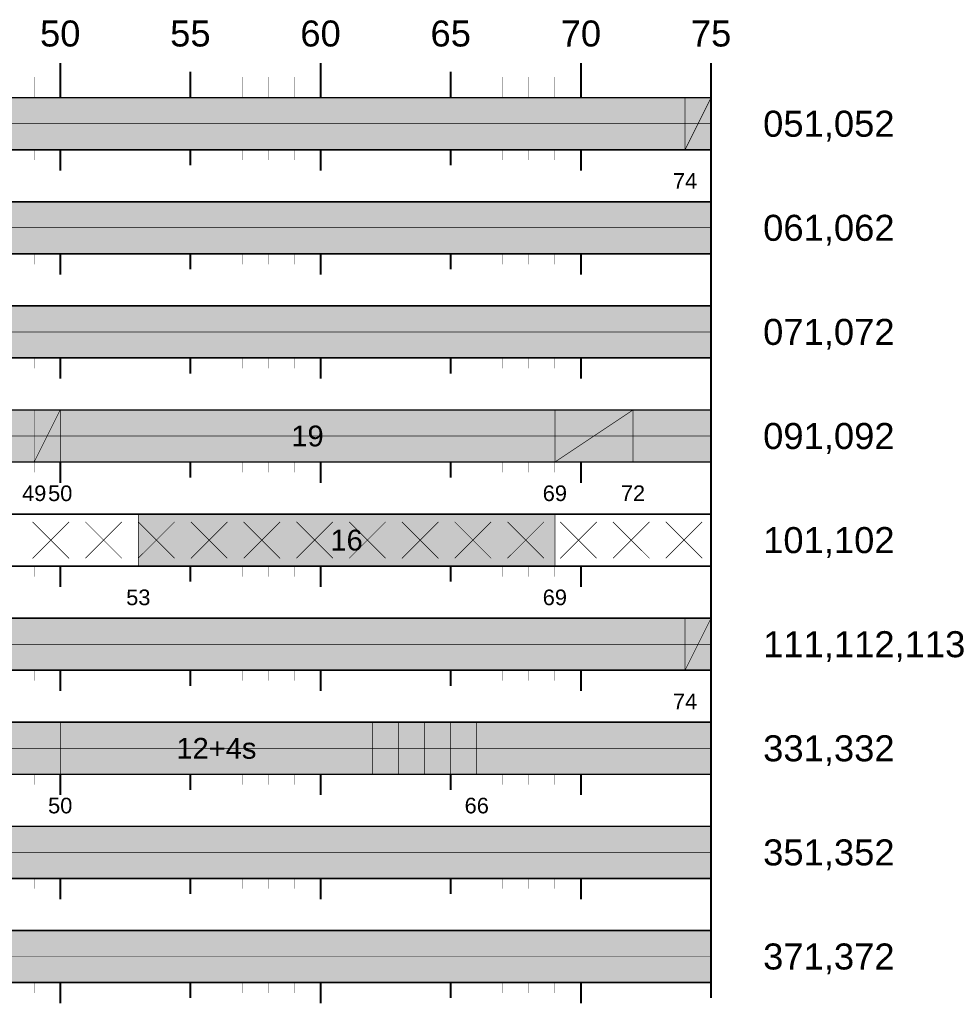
# Model space of a CAD drawing. Header units: metres. Extents: x 1765 to 13844, y -211 to 3853.
# Tile 16 of 17: x 2944 to 3016, y 3757 to 3833. Entities that reach past the tile are written whole.
import ezdxf
from ezdxf.enums import TextEntityAlignment as Align

# ---------------------------------------------------------------- set-up
doc = ezdxf.new("R2010")
doc.units = ezdxf.units.M
doc.header["$MEASUREMENT"] = 0
doc.layers.add('zzz.GASYG.Program', color=7, linetype='Continuous')
doc.layers.add('zzz.GASYG.Program-Etykiety', color=7, linetype='Continuous')
doc.styles.get("Standard").update_dxf_attribs({"font": 'arial.ttf'})

# ---------------------------------------------------------------- blocks, each defined once
blk = doc.blocks.new('zzzGASYGProgram-214748364780-0101-0301')
at = {"layer": 'zzz.GASYG.Program', "true_color": 0xff0000}
for points in [[(0, -4), (150, -4), (150, 0), (0, 0)], [(0, -12), (150, -12), (150, -8), (0, -8)], [(0, -20), (150, -20), (150, -16), (0, -16)], [(0, -28), (150, -28), (150, -24), (0, -24)], [(0, -44), (150, -44), (150, -40), (0, -40)], [(0, -52), (150, -52), (150, -48), (0, -48)], [(0, -60), (150, -60), (150, -56), (0, -56)], [(0, -68), (150, -68), (150, -64), (0, -64)]]:
    blk.add_hatch(color=1, dxfattribs=at).paths.add_polyline_path(points)
at = {"layer": 'zzz.GASYG.Program'}
for color, points in [(1, [(148, -2), (150, -2), (150, 0), (148, 0)]), (2, [(148, -4), (150, -4), (150, -2), (148, -2)]), (1, [(98, -26), (100, -26), (100, -24), (98, -24)]), (2, [(138, -28), (144, -28), (144, -24), (138, -24)]), (2, [(98, -28), (100, -28), (100, -26), (98, -26)]), (1, [(148, -42), (150, -42), (150, -40), (148, -40)]), (2, [(148, -44), (150, -44), (150, -42), (148, -42)])]:
    blk.add_hatch(color=color, dxfattribs=at).paths.add_polyline_path(points)
at = {"layer": 'zzz.GASYG.Program', "true_color": 0x00a500}
for points in [[(100, -28), (138, -28), (138, -24), (100, -24)], [(106, -36), (138, -36), (138, -32), (106, -32)], [(100, -52), (124, -52), (124, -48), (100, -48)], [(124, -52), (132, -52), (132, -48), (124, -48)]]:
    blk.add_hatch(color=94, dxfattribs=at).paths.add_polyline_path(points)
at = {"layer": 'zzz.GASYG.Program', "color": 7}
for points in [[(100, 0, 0.15, 0.15, 0), (100, 2.667, 0.15, 0.15, 0)], [(120, 0, 0.15, 0.15, 0), (120, 2.667, 0.15, 0.15, 0)], [(140, 0, 0.15, 0.15, 0), (140, 2.667, 0.15, 0.15, 0)], [(150, -68, 0.15, 0.15, 0), (150, 2.667, 0.15, 0.15, 0)], [(98, 0, 0.01, 0.01, 0), (98, 1.6, 0.01, 0.01, 0)], [(102, 0, 0.01, 0.01, 0), (102, 1.6, 0.01, 0.01, 0)], [(104, 0, 0.01, 0.01, 0), (104, 1.6, 0.01, 0.01, 0)], [(106, 0, 0.01, 0.01, 0), (106, 1.6, 0.01, 0.01, 0)], [(108, 0, 0.01, 0.01, 0), (108, 1.6, 0.01, 0.01, 0)], [(110, 0, 0.15, 0.15, 0), (110, 2, 0.15, 0.15, 0)], [(112, 0, 0.01, 0.01, 0), (112, 1.6, 0.01, 0.01, 0)], [(114, 0, 0.01, 0.01, 0), (114, 1.6, 0.01, 0.01, 0)], [(116, 0, 0.01, 0.01, 0), (116, 1.6, 0.01, 0.01, 0)], [(118, 0, 0.01, 0.01, 0), (118, 1.6, 0.01, 0.01, 0)], [(122, 0, 0.01, 0.01, 0), (122, 1.6, 0.01, 0.01, 0)], [(124, 0, 0.01, 0.01, 0), (124, 1.6, 0.01, 0.01, 0)], [(126, 0, 0.01, 0.01, 0), (126, 1.6, 0.01, 0.01, 0)], [(128, 0, 0.01, 0.01, 0), (128, 1.6, 0.01, 0.01, 0)], [(130, 0, 0.15, 0.15, 0), (130, 2, 0.15, 0.15, 0)], [(132, 0, 0.01, 0.01, 0), (132, 1.6, 0.01, 0.01, 0)], [(134, 0, 0.01, 0.01, 0), (134, 1.6, 0.01, 0.01, 0)], [(136, 0, 0.01, 0.01, 0), (136, 1.6, 0.01, 0.01, 0)], [(138, 0, 0.01, 0.01, 0), (138, 1.6, 0.01, 0.01, 0)], [(142, 0, 0.01, 0.01, 0), (142, 1.6, 0.01, 0.01, 0)], [(144, 0, 0.01, 0.01, 0), (144, 1.6, 0.01, 0.01, 0)], [(146, 0, 0.01, 0.01, 0), (146, 1.6, 0.01, 0.01, 0)], [(148, 0, 0.01, 0.01, 0), (148, 1.6, 0.01, 0.01, 0)], [(150, 0, 0.15, 0.15, 0), (150, 2, 0.15, 0.15, 0)], [(150, 0, 0.12, 0.12, 0), (0, 0, 0.12, 0.12, 0)], [(148, -4, 0.05, 0.05, 0), (150, 0, 0.05, 0.05, 0)], [(148, -4, 0.05, 0.05, 0), (148, 0, 0.05, 0.05, 0)], [(150, -4, 0.05, 0.05, 0), (150, 0, 0.05, 0.05, 0)], [(150, -2, 0.05, 0.05, 0), (0, -2, 0.05, 0.05, 0)], [(148, -2, 0.05, 0.05, 0), (150, -2, 0.05, 0.05, 0)], [(150, -4, 0.12, 0.12, 0), (0, -4, 0.12, 0.12, 0)], [(98, -4.8, 0.01, 0.01, 0), (98, -4, 0.01, 0.01, 0)], [(100, -5.6, 0.15, 0.15, 0), (100, -4, 0.15, 0.15, 0)], [(102, -4.8, 0.01, 0.01, 0), (102, -4, 0.01, 0.01, 0)], [(104, -4.8, 0.01, 0.01, 0), (104, -4, 0.01, 0.01, 0)], [(106, -4.8, 0.01, 0.01, 0), (106, -4, 0.01, 0.01, 0)], [(108, -4.8, 0.01, 0.01, 0), (108, -4, 0.01, 0.01, 0)], [(110, -5.2, 0.15, 0.15, 0), (110, -4, 0.15, 0.15, 0)], [(112, -4.8, 0.01, 0.01, 0), (112, -4, 0.01, 0.01, 0)], [(114, -4.8, 0.01, 0.01, 0), (114, -4, 0.01, 0.01, 0)], [(116, -4.8, 0.01, 0.01, 0), (116, -4, 0.01, 0.01, 0)], [(118, -4.8, 0.01, 0.01, 0), (118, -4, 0.01, 0.01, 0)], [(120, -5.6, 0.15, 0.15, 0), (120, -4, 0.15, 0.15, 0)], [(122, -4.8, 0.01, 0.01, 0), (122, -4, 0.01, 0.01, 0)], [(124, -4.8, 0.01, 0.01, 0), (124, -4, 0.01, 0.01, 0)], [(126, -4.8, 0.01, 0.01, 0), (126, -4, 0.01, 0.01, 0)], [(128, -4.8, 0.01, 0.01, 0), (128, -4, 0.01, 0.01, 0)], [(130, -5.2, 0.15, 0.15, 0), (130, -4, 0.15, 0.15, 0)], [(132, -4.8, 0.01, 0.01, 0), (132, -4, 0.01, 0.01, 0)], [(134, -4.8, 0.01, 0.01, 0), (134, -4, 0.01, 0.01, 0)], [(136, -4.8, 0.01, 0.01, 0), (136, -4, 0.01, 0.01, 0)], [(138, -4.8, 0.01, 0.01, 0), (138, -4, 0.01, 0.01, 0)], [(140, -5.6, 0.15, 0.15, 0), (140, -4, 0.15, 0.15, 0)], [(142, -4.8, 0.01, 0.01, 0), (142, -4, 0.01, 0.01, 0)], [(144, -4.8, 0.01, 0.01, 0), (144, -4, 0.01, 0.01, 0)], [(146, -4.8, 0.01, 0.01, 0), (146, -4, 0.01, 0.01, 0)], [(148, -4.8, 0.01, 0.01, 0), (148, -4, 0.01, 0.01, 0)], [(150, -5.2, 0.15, 0.15, 0), (150, -4, 0.15, 0.15, 0)], [(150, -8, 0.12, 0.12, 0), (0, -8, 0.12, 0.12, 0)], [(150, -10, 0.05, 0.05, 0), (0, -10, 0.05, 0.05, 0)], [(150, -12, 0.12, 0.12, 0), (0, -12, 0.12, 0.12, 0)], [(98, -12.8, 0.01, 0.01, 0), (98, -12, 0.01, 0.01, 0)], [(100, -13.6, 0.15, 0.15, 0), (100, -12, 0.15, 0.15, 0)], [(102, -12.8, 0.01, 0.01, 0), (102, -12, 0.01, 0.01, 0)], [(104, -12.8, 0.01, 0.01, 0), (104, -12, 0.01, 0.01, 0)], [(106, -12.8, 0.01, 0.01, 0), (106, -12, 0.01, 0.01, 0)], [(108, -12.8, 0.01, 0.01, 0), (108, -12, 0.01, 0.01, 0)], [(110, -13.2, 0.15, 0.15, 0), (110, -12, 0.15, 0.15, 0)], [(112, -12.8, 0.01, 0.01, 0), (112, -12, 0.01, 0.01, 0)], [(114, -12.8, 0.01, 0.01, 0), (114, -12, 0.01, 0.01, 0)], [(116, -12.8, 0.01, 0.01, 0), (116, -12, 0.01, 0.01, 0)], [(118, -12.8, 0.01, 0.01, 0), (118, -12, 0.01, 0.01, 0)], [(120, -13.6, 0.15, 0.15, 0), (120, -12, 0.15, 0.15, 0)], [(122, -12.8, 0.01, 0.01, 0), (122, -12, 0.01, 0.01, 0)], [(124, -12.8, 0.01, 0.01, 0), (124, -12, 0.01, 0.01, 0)], [(126, -12.8, 0.01, 0.01, 0), (126, -12, 0.01, 0.01, 0)], [(128, -12.8, 0.01, 0.01, 0), (128, -12, 0.01, 0.01, 0)], [(130, -13.2, 0.15, 0.15, 0), (130, -12, 0.15, 0.15, 0)], [(132, -12.8, 0.01, 0.01, 0), (132, -12, 0.01, 0.01, 0)], [(134, -12.8, 0.01, 0.01, 0), (134, -12, 0.01, 0.01, 0)], [(136, -12.8, 0.01, 0.01, 0), (136, -12, 0.01, 0.01, 0)], [(138, -12.8, 0.01, 0.01, 0), (138, -12, 0.01, 0.01, 0)], [(140, -13.6, 0.15, 0.15, 0), (140, -12, 0.15, 0.15, 0)], [(142, -12.8, 0.01, 0.01, 0), (142, -12, 0.01, 0.01, 0)], [(144, -12.8, 0.01, 0.01, 0), (144, -12, 0.01, 0.01, 0)], [(146, -12.8, 0.01, 0.01, 0), (146, -12, 0.01, 0.01, 0)], [(148, -12.8, 0.01, 0.01, 0), (148, -12, 0.01, 0.01, 0)], [(150, -13.2, 0.15, 0.15, 0), (150, -12, 0.15, 0.15, 0)], [(150, -16, 0.12, 0.12, 0), (0, -16, 0.12, 0.12, 0)], [(150, -18, 0.05, 0.05, 0), (0, -18, 0.05, 0.05, 0)], [(150, -20, 0.12, 0.12, 0), (0, -20, 0.12, 0.12, 0)], [(98, -20.8, 0.01, 0.01, 0), (98, -20, 0.01, 0.01, 0)], [(100, -21.6, 0.15, 0.15, 0), (100, -20, 0.15, 0.15, 0)], [(102, -20.8, 0.01, 0.01, 0), (102, -20, 0.01, 0.01, 0)], [(104, -20.8, 0.01, 0.01, 0), (104, -20, 0.01, 0.01, 0)], [(106, -20.8, 0.01, 0.01, 0), (106, -20, 0.01, 0.01, 0)], [(108, -20.8, 0.01, 0.01, 0), (108, -20, 0.01, 0.01, 0)], [(110, -21.2, 0.15, 0.15, 0), (110, -20, 0.15, 0.15, 0)], [(112, -20.8, 0.01, 0.01, 0), (112, -20, 0.01, 0.01, 0)], [(114, -20.8, 0.01, 0.01, 0), (114, -20, 0.01, 0.01, 0)], [(116, -20.8, 0.01, 0.01, 0), (116, -20, 0.01, 0.01, 0)], [(118, -20.8, 0.01, 0.01, 0), (118, -20, 0.01, 0.01, 0)], [(120, -21.6, 0.15, 0.15, 0), (120, -20, 0.15, 0.15, 0)], [(122, -20.8, 0.01, 0.01, 0), (122, -20, 0.01, 0.01, 0)], [(124, -20.8, 0.01, 0.01, 0), (124, -20, 0.01, 0.01, 0)], [(126, -20.8, 0.01, 0.01, 0), (126, -20, 0.01, 0.01, 0)], [(128, -20.8, 0.01, 0.01, 0), (128, -20, 0.01, 0.01, 0)], [(130, -21.2, 0.15, 0.15, 0), (130, -20, 0.15, 0.15, 0)], [(132, -20.8, 0.01, 0.01, 0), (132, -20, 0.01, 0.01, 0)], [(134, -20.8, 0.01, 0.01, 0), (134, -20, 0.01, 0.01, 0)], [(136, -20.8, 0.01, 0.01, 0), (136, -20, 0.01, 0.01, 0)], [(138, -20.8, 0.01, 0.01, 0), (138, -20, 0.01, 0.01, 0)], [(140, -21.6, 0.15, 0.15, 0), (140, -20, 0.15, 0.15, 0)], [(142, -20.8, 0.01, 0.01, 0), (142, -20, 0.01, 0.01, 0)], [(144, -20.8, 0.01, 0.01, 0), (144, -20, 0.01, 0.01, 0)], [(146, -20.8, 0.01, 0.01, 0), (146, -20, 0.01, 0.01, 0)], [(148, -20.8, 0.01, 0.01, 0), (148, -20, 0.01, 0.01, 0)], [(150, -21.2, 0.15, 0.15, 0), (150, -20, 0.15, 0.15, 0)], [(150, -24, 0.12, 0.12, 0), (0, -24, 0.12, 0.12, 0)], [(98, -28, 0.05, 0.05, 0), (100, -24, 0.05, 0.05, 0)], [(98, -28, 0.05, 0.05, 0), (98, -24, 0.05, 0.05, 0)], [(100, -28, 0.05, 0.05, 0), (100, -24, 0.05, 0.05, 0)], [(100, -28, 0.05, 0.05, 0), (100, -24, 0.05, 0.05, 0)], [(138, -28, 0.05, 0.05, 0), (138, -24, 0.05, 0.05, 0)], [(138, -28, 0.05, 0.05, 0), (144, -24, 0.05, 0.05, 0)], [(138, -28, 0.05, 0.05, 0), (138, -24, 0.05, 0.05, 0)], [(144, -28, 0.05, 0.05, 0), (144, -24, 0.05, 0.05, 0)], [(150, -26, 0.05, 0.05, 0), (0, -26, 0.05, 0.05, 0)], [(98, -26, 0.05, 0.05, 0), (100, -26, 0.05, 0.05, 0)], [(150, -28, 0.12, 0.12, 0), (0, -28, 0.12, 0.12, 0)], [(98, -28.8, 0.01, 0.01, 0), (98, -28, 0.01, 0.01, 0)], [(100, -29.6, 0.15, 0.15, 0), (100, -28, 0.15, 0.15, 0)], [(102, -28.8, 0.01, 0.01, 0), (102, -28, 0.01, 0.01, 0)], [(104, -28.8, 0.01, 0.01, 0), (104, -28, 0.01, 0.01, 0)], [(106, -28.8, 0.01, 0.01, 0), (106, -28, 0.01, 0.01, 0)], [(108, -28.8, 0.01, 0.01, 0), (108, -28, 0.01, 0.01, 0)], [(110, -29.2, 0.15, 0.15, 0), (110, -28, 0.15, 0.15, 0)], [(112, -28.8, 0.01, 0.01, 0), (112, -28, 0.01, 0.01, 0)], [(114, -28.8, 0.01, 0.01, 0), (114, -28, 0.01, 0.01, 0)], [(116, -28.8, 0.01, 0.01, 0), (116, -28, 0.01, 0.01, 0)], [(118, -28.8, 0.01, 0.01, 0), (118, -28, 0.01, 0.01, 0)], [(120, -29.6, 0.15, 0.15, 0), (120, -28, 0.15, 0.15, 0)], [(122, -28.8, 0.01, 0.01, 0), (122, -28, 0.01, 0.01, 0)], [(124, -28.8, 0.01, 0.01, 0), (124, -28, 0.01, 0.01, 0)], [(126, -28.8, 0.01, 0.01, 0), (126, -28, 0.01, 0.01, 0)], [(128, -28.8, 0.01, 0.01, 0), (128, -28, 0.01, 0.01, 0)], [(130, -29.2, 0.15, 0.15, 0), (130, -28, 0.15, 0.15, 0)], [(132, -28.8, 0.01, 0.01, 0), (132, -28, 0.01, 0.01, 0)], [(134, -28.8, 0.01, 0.01, 0), (134, -28, 0.01, 0.01, 0)], [(136, -28.8, 0.01, 0.01, 0), (136, -28, 0.01, 0.01, 0)], [(138, -28.8, 0.01, 0.01, 0), (138, -28, 0.01, 0.01, 0)], [(140, -29.6, 0.15, 0.15, 0), (140, -28, 0.15, 0.15, 0)], [(142, -28.8, 0.01, 0.01, 0), (142, -28, 0.01, 0.01, 0)], [(144, -28.8, 0.01, 0.01, 0), (144, -28, 0.01, 0.01, 0)], [(146, -28.8, 0.01, 0.01, 0), (146, -28, 0.01, 0.01, 0)], [(148, -28.8, 0.01, 0.01, 0), (148, -28, 0.01, 0.01, 0)], [(150, -29.2, 0.15, 0.15, 0), (150, -28, 0.15, 0.15, 0)], [(150, -32, 0.12, 0.12, 0), (0, -32, 0.12, 0.12, 0)], [(106, -36, 0.05, 0.05, 0), (106, -32, 0.05, 0.05, 0)], [(138, -36, 0.05, 0.05, 0), (138, -32, 0.05, 0.05, 0)], [(100.68, -35.4, 0.05, 0.05, 0), (97.88, -32.6, 0.05, 0.05, 0)], [(100.68, -32.6, 0.05, 0.05, 0), (97.88, -35.4, 0.05, 0.05, 0)], [(104.733, -35.4, 0.05, 0.05, 0), (101.933, -32.6, 0.05, 0.05, 0)], [(104.733, -32.6, 0.05, 0.05, 0), (101.933, -35.4, 0.05, 0.05, 0)], [(108.787, -35.4, 0.05, 0.05, 0), (105.987, -32.6, 0.05, 0.05, 0)], [(108.787, -32.6, 0.05, 0.05, 0), (105.987, -35.4, 0.05, 0.05, 0)], [(112.84, -35.4, 0.05, 0.05, 0), (110.04, -32.6, 0.05, 0.05, 0)], [(112.84, -32.6, 0.05, 0.05, 0), (110.04, -35.4, 0.05, 0.05, 0)], [(116.893, -35.4, 0.05, 0.05, 0), (114.093, -32.6, 0.05, 0.05, 0)], [(116.893, -32.6, 0.05, 0.05, 0), (114.093, -35.4, 0.05, 0.05, 0)], [(120.947, -35.4, 0.05, 0.05, 0), (118.147, -32.6, 0.05, 0.05, 0)], [(120.947, -32.6, 0.05, 0.05, 0), (118.147, -35.4, 0.05, 0.05, 0)], [(125, -35.4, 0.05, 0.05, 0), (122.2, -32.6, 0.05, 0.05, 0)], [(125, -32.6, 0.05, 0.05, 0), (122.2, -35.4, 0.05, 0.05, 0)], [(129.053, -35.4, 0.05, 0.05, 0), (126.253, -32.6, 0.05, 0.05, 0)], [(129.053, -32.6, 0.05, 0.05, 0), (126.253, -35.4, 0.05, 0.05, 0)], [(133.107, -35.4, 0.05, 0.05, 0), (130.307, -32.6, 0.05, 0.05, 0)], [(133.107, -32.6, 0.05, 0.05, 0), (130.307, -35.4, 0.05, 0.05, 0)], [(137.16, -35.4, 0.05, 0.05, 0), (134.36, -32.6, 0.05, 0.05, 0)], [(137.16, -32.6, 0.05, 0.05, 0), (134.36, -35.4, 0.05, 0.05, 0)], [(141.213, -35.4, 0.05, 0.05, 0), (138.413, -32.6, 0.05, 0.05, 0)], [(141.213, -32.6, 0.05, 0.05, 0), (138.413, -35.4, 0.05, 0.05, 0)], [(145.267, -35.4, 0.05, 0.05, 0), (142.467, -32.6, 0.05, 0.05, 0)], [(145.267, -32.6, 0.05, 0.05, 0), (142.467, -35.4, 0.05, 0.05, 0)], [(149.32, -35.4, 0.05, 0.05, 0), (146.52, -32.6, 0.05, 0.05, 0)], [(149.32, -32.6, 0.05, 0.05, 0), (146.52, -35.4, 0.05, 0.05, 0)], [(150, -36, 0.12, 0.12, 0), (0, -36, 0.12, 0.12, 0)], [(98, -36.8, 0.01, 0.01, 0), (98, -36, 0.01, 0.01, 0)], [(100, -37.6, 0.15, 0.15, 0), (100, -36, 0.15, 0.15, 0)], [(102, -36.8, 0.01, 0.01, 0), (102, -36, 0.01, 0.01, 0)], [(104, -36.8, 0.01, 0.01, 0), (104, -36, 0.01, 0.01, 0)], [(106, -36.8, 0.01, 0.01, 0), (106, -36, 0.01, 0.01, 0)], [(108, -36.8, 0.01, 0.01, 0), (108, -36, 0.01, 0.01, 0)], [(110, -37.2, 0.15, 0.15, 0), (110, -36, 0.15, 0.15, 0)], [(112, -36.8, 0.01, 0.01, 0), (112, -36, 0.01, 0.01, 0)], [(114, -36.8, 0.01, 0.01, 0), (114, -36, 0.01, 0.01, 0)], [(116, -36.8, 0.01, 0.01, 0), (116, -36, 0.01, 0.01, 0)], [(118, -36.8, 0.01, 0.01, 0), (118, -36, 0.01, 0.01, 0)], [(120, -37.6, 0.15, 0.15, 0), (120, -36, 0.15, 0.15, 0)], [(122, -36.8, 0.01, 0.01, 0), (122, -36, 0.01, 0.01, 0)], [(124, -36.8, 0.01, 0.01, 0), (124, -36, 0.01, 0.01, 0)], [(126, -36.8, 0.01, 0.01, 0), (126, -36, 0.01, 0.01, 0)], [(128, -36.8, 0.01, 0.01, 0), (128, -36, 0.01, 0.01, 0)], [(130, -37.2, 0.15, 0.15, 0), (130, -36, 0.15, 0.15, 0)], [(132, -36.8, 0.01, 0.01, 0), (132, -36, 0.01, 0.01, 0)], [(134, -36.8, 0.01, 0.01, 0), (134, -36, 0.01, 0.01, 0)], [(136, -36.8, 0.01, 0.01, 0), (136, -36, 0.01, 0.01, 0)], [(138, -36.8, 0.01, 0.01, 0), (138, -36, 0.01, 0.01, 0)], [(140, -37.6, 0.15, 0.15, 0), (140, -36, 0.15, 0.15, 0)], [(142, -36.8, 0.01, 0.01, 0), (142, -36, 0.01, 0.01, 0)], [(144, -36.8, 0.01, 0.01, 0), (144, -36, 0.01, 0.01, 0)], [(146, -36.8, 0.01, 0.01, 0), (146, -36, 0.01, 0.01, 0)], [(148, -36.8, 0.01, 0.01, 0), (148, -36, 0.01, 0.01, 0)], [(150, -37.2, 0.15, 0.15, 0), (150, -36, 0.15, 0.15, 0)], [(150, -40, 0.12, 0.12, 0), (0, -40, 0.12, 0.12, 0)], [(148, -44, 0.05, 0.05, 0), (150, -40, 0.05, 0.05, 0)], [(148, -44, 0.05, 0.05, 0), (148, -40, 0.05, 0.05, 0)], [(150, -44, 0.05, 0.05, 0), (150, -40, 0.05, 0.05, 0)], [(150, -42, 0.05, 0.05, 0), (0, -42, 0.05, 0.05, 0)], [(148, -42, 0.05, 0.05, 0), (150, -42, 0.05, 0.05, 0)], [(150, -44, 0.12, 0.12, 0), (0, -44, 0.12, 0.12, 0)], [(98, -44.8, 0.01, 0.01, 0), (98, -44, 0.01, 0.01, 0)], [(100, -45.6, 0.15, 0.15, 0), (100, -44, 0.15, 0.15, 0)], [(102, -44.8, 0.01, 0.01, 0), (102, -44, 0.01, 0.01, 0)], [(104, -44.8, 0.01, 0.01, 0), (104, -44, 0.01, 0.01, 0)], [(106, -44.8, 0.01, 0.01, 0), (106, -44, 0.01, 0.01, 0)], [(108, -44.8, 0.01, 0.01, 0), (108, -44, 0.01, 0.01, 0)], [(110, -45.2, 0.15, 0.15, 0), (110, -44, 0.15, 0.15, 0)], [(112, -44.8, 0.01, 0.01, 0), (112, -44, 0.01, 0.01, 0)], [(114, -44.8, 0.01, 0.01, 0), (114, -44, 0.01, 0.01, 0)], [(116, -44.8, 0.01, 0.01, 0), (116, -44, 0.01, 0.01, 0)], [(118, -44.8, 0.01, 0.01, 0), (118, -44, 0.01, 0.01, 0)], [(120, -45.6, 0.15, 0.15, 0), (120, -44, 0.15, 0.15, 0)], [(122, -44.8, 0.01, 0.01, 0), (122, -44, 0.01, 0.01, 0)], [(124, -44.8, 0.01, 0.01, 0), (124, -44, 0.01, 0.01, 0)], [(126, -44.8, 0.01, 0.01, 0), (126, -44, 0.01, 0.01, 0)], [(128, -44.8, 0.01, 0.01, 0), (128, -44, 0.01, 0.01, 0)], [(130, -45.2, 0.15, 0.15, 0), (130, -44, 0.15, 0.15, 0)], [(132, -44.8, 0.01, 0.01, 0), (132, -44, 0.01, 0.01, 0)], [(134, -44.8, 0.01, 0.01, 0), (134, -44, 0.01, 0.01, 0)], [(136, -44.8, 0.01, 0.01, 0), (136, -44, 0.01, 0.01, 0)], [(138, -44.8, 0.01, 0.01, 0), (138, -44, 0.01, 0.01, 0)], [(140, -45.6, 0.15, 0.15, 0), (140, -44, 0.15, 0.15, 0)], [(142, -44.8, 0.01, 0.01, 0), (142, -44, 0.01, 0.01, 0)], [(144, -44.8, 0.01, 0.01, 0), (144, -44, 0.01, 0.01, 0)], [(146, -44.8, 0.01, 0.01, 0), (146, -44, 0.01, 0.01, 0)], [(148, -44.8, 0.01, 0.01, 0), (148, -44, 0.01, 0.01, 0)], [(150, -45.2, 0.15, 0.15, 0), (150, -44, 0.15, 0.15, 0)], [(150, -48, 0.12, 0.12, 0), (0, -48, 0.12, 0.12, 0)], [(100, -52, 0.05, 0.05, 0), (100, -48, 0.05, 0.05, 0)], [(124, -52, 0.05, 0.05, 0), (124, -48, 0.05, 0.05, 0)], [(124, -52, 0.05, 0.05, 0), (124, -48, 0.05, 0.05, 0)], [(126, -52, 0.05, 0.05, 0), (126, -48, 0.05, 0.05, 0)], [(128, -52, 0.05, 0.05, 0), (128, -48, 0.05, 0.05, 0)], [(130, -52, 0.05, 0.05, 0), (130, -48, 0.05, 0.05, 0)], [(132, -52, 0.05, 0.05, 0), (132, -48, 0.05, 0.05, 0)], [(132, -52, 0.05, 0.05, 0), (132, -48, 0.05, 0.05, 0)], [(150, -50, 0.05, 0.05, 0), (0, -50, 0.05, 0.05, 0)], [(150, -52, 0.12, 0.12, 0), (0, -52, 0.12, 0.12, 0)], [(98, -52.8, 0.01, 0.01, 0), (98, -52, 0.01, 0.01, 0)], [(100, -53.6, 0.15, 0.15, 0), (100, -52, 0.15, 0.15, 0)], [(102, -52.8, 0.01, 0.01, 0), (102, -52, 0.01, 0.01, 0)], [(104, -52.8, 0.01, 0.01, 0), (104, -52, 0.01, 0.01, 0)], [(106, -52.8, 0.01, 0.01, 0), (106, -52, 0.01, 0.01, 0)], [(108, -52.8, 0.01, 0.01, 0), (108, -52, 0.01, 0.01, 0)], [(110, -53.2, 0.15, 0.15, 0), (110, -52, 0.15, 0.15, 0)], [(112, -52.8, 0.01, 0.01, 0), (112, -52, 0.01, 0.01, 0)], [(114, -52.8, 0.01, 0.01, 0), (114, -52, 0.01, 0.01, 0)], [(116, -52.8, 0.01, 0.01, 0), (116, -52, 0.01, 0.01, 0)], [(118, -52.8, 0.01, 0.01, 0), (118, -52, 0.01, 0.01, 0)], [(120, -53.6, 0.15, 0.15, 0), (120, -52, 0.15, 0.15, 0)], [(122, -52.8, 0.01, 0.01, 0), (122, -52, 0.01, 0.01, 0)], [(124, -52.8, 0.01, 0.01, 0), (124, -52, 0.01, 0.01, 0)], [(126, -52.8, 0.01, 0.01, 0), (126, -52, 0.01, 0.01, 0)], [(128, -52.8, 0.01, 0.01, 0), (128, -52, 0.01, 0.01, 0)], [(130, -53.2, 0.15, 0.15, 0), (130, -52, 0.15, 0.15, 0)], [(132, -52.8, 0.01, 0.01, 0), (132, -52, 0.01, 0.01, 0)], [(134, -52.8, 0.01, 0.01, 0), (134, -52, 0.01, 0.01, 0)], [(136, -52.8, 0.01, 0.01, 0), (136, -52, 0.01, 0.01, 0)], [(138, -52.8, 0.01, 0.01, 0), (138, -52, 0.01, 0.01, 0)], [(140, -53.6, 0.15, 0.15, 0), (140, -52, 0.15, 0.15, 0)], [(142, -52.8, 0.01, 0.01, 0), (142, -52, 0.01, 0.01, 0)], [(144, -52.8, 0.01, 0.01, 0), (144, -52, 0.01, 0.01, 0)], [(146, -52.8, 0.01, 0.01, 0), (146, -52, 0.01, 0.01, 0)], [(148, -52.8, 0.01, 0.01, 0), (148, -52, 0.01, 0.01, 0)], [(150, -53.2, 0.15, 0.15, 0), (150, -52, 0.15, 0.15, 0)], [(150, -56, 0.12, 0.12, 0), (0, -56, 0.12, 0.12, 0)], [(150, -58, 0.05, 0.05, 0), (0, -58, 0.05, 0.05, 0)], [(150, -60, 0.12, 0.12, 0), (0, -60, 0.12, 0.12, 0)], [(98, -60.8, 0.01, 0.01, 0), (98, -60, 0.01, 0.01, 0)], [(100, -61.6, 0.15, 0.15, 0), (100, -60, 0.15, 0.15, 0)], [(102, -60.8, 0.01, 0.01, 0), (102, -60, 0.01, 0.01, 0)], [(104, -60.8, 0.01, 0.01, 0), (104, -60, 0.01, 0.01, 0)], [(106, -60.8, 0.01, 0.01, 0), (106, -60, 0.01, 0.01, 0)], [(108, -60.8, 0.01, 0.01, 0), (108, -60, 0.01, 0.01, 0)], [(110, -61.2, 0.15, 0.15, 0), (110, -60, 0.15, 0.15, 0)], [(112, -60.8, 0.01, 0.01, 0), (112, -60, 0.01, 0.01, 0)], [(114, -60.8, 0.01, 0.01, 0), (114, -60, 0.01, 0.01, 0)], [(116, -60.8, 0.01, 0.01, 0), (116, -60, 0.01, 0.01, 0)], [(118, -60.8, 0.01, 0.01, 0), (118, -60, 0.01, 0.01, 0)], [(120, -61.6, 0.15, 0.15, 0), (120, -60, 0.15, 0.15, 0)], [(122, -60.8, 0.01, 0.01, 0), (122, -60, 0.01, 0.01, 0)], [(124, -60.8, 0.01, 0.01, 0), (124, -60, 0.01, 0.01, 0)], [(126, -60.8, 0.01, 0.01, 0), (126, -60, 0.01, 0.01, 0)], [(128, -60.8, 0.01, 0.01, 0), (128, -60, 0.01, 0.01, 0)], [(130, -61.2, 0.15, 0.15, 0), (130, -60, 0.15, 0.15, 0)], [(132, -60.8, 0.01, 0.01, 0), (132, -60, 0.01, 0.01, 0)], [(134, -60.8, 0.01, 0.01, 0), (134, -60, 0.01, 0.01, 0)], [(136, -60.8, 0.01, 0.01, 0), (136, -60, 0.01, 0.01, 0)], [(138, -60.8, 0.01, 0.01, 0), (138, -60, 0.01, 0.01, 0)], [(140, -61.6, 0.15, 0.15, 0), (140, -60, 0.15, 0.15, 0)], [(142, -60.8, 0.01, 0.01, 0), (142, -60, 0.01, 0.01, 0)], [(144, -60.8, 0.01, 0.01, 0), (144, -60, 0.01, 0.01, 0)], [(146, -60.8, 0.01, 0.01, 0), (146, -60, 0.01, 0.01, 0)], [(148, -60.8, 0.01, 0.01, 0), (148, -60, 0.01, 0.01, 0)], [(150, -61.2, 0.15, 0.15, 0), (150, -60, 0.15, 0.15, 0)], [(150, -64, 0.12, 0.12, 0), (0, -64, 0.12, 0.12, 0)], [(150, -66, 0.05, 0.05, 0), (0, -66, 0.05, 0.05, 0)], [(150, -68, 0.12, 0.12, 0), (0, -68, 0.12, 0.12, 0)], [(98, -68.8, 0.01, 0.01, 0), (98, -68, 0.01, 0.01, 0)], [(100, -69.6, 0.15, 0.15, 0), (100, -68, 0.15, 0.15, 0)], [(102, -68.8, 0.01, 0.01, 0), (102, -68, 0.01, 0.01, 0)], [(104, -68.8, 0.01, 0.01, 0), (104, -68, 0.01, 0.01, 0)], [(106, -68.8, 0.01, 0.01, 0), (106, -68, 0.01, 0.01, 0)], [(108, -68.8, 0.01, 0.01, 0), (108, -68, 0.01, 0.01, 0)], [(110, -69.2, 0.15, 0.15, 0), (110, -68, 0.15, 0.15, 0)], [(112, -68.8, 0.01, 0.01, 0), (112, -68, 0.01, 0.01, 0)], [(114, -68.8, 0.01, 0.01, 0), (114, -68, 0.01, 0.01, 0)], [(116, -68.8, 0.01, 0.01, 0), (116, -68, 0.01, 0.01, 0)], [(118, -68.8, 0.01, 0.01, 0), (118, -68, 0.01, 0.01, 0)], [(120, -69.6, 0.15, 0.15, 0), (120, -68, 0.15, 0.15, 0)], [(122, -68.8, 0.01, 0.01, 0), (122, -68, 0.01, 0.01, 0)], [(124, -68.8, 0.01, 0.01, 0), (124, -68, 0.01, 0.01, 0)], [(126, -68.8, 0.01, 0.01, 0), (126, -68, 0.01, 0.01, 0)], [(128, -68.8, 0.01, 0.01, 0), (128, -68, 0.01, 0.01, 0)], [(130, -69.2, 0.15, 0.15, 0), (130, -68, 0.15, 0.15, 0)], [(132, -68.8, 0.01, 0.01, 0), (132, -68, 0.01, 0.01, 0)], [(134, -68.8, 0.01, 0.01, 0), (134, -68, 0.01, 0.01, 0)], [(136, -68.8, 0.01, 0.01, 0), (136, -68, 0.01, 0.01, 0)], [(138, -68.8, 0.01, 0.01, 0), (138, -68, 0.01, 0.01, 0)], [(140, -69.6, 0.15, 0.15, 0), (140, -68, 0.15, 0.15, 0)], [(142, -68.8, 0.01, 0.01, 0), (142, -68, 0.01, 0.01, 0)], [(144, -68.8, 0.01, 0.01, 0), (144, -68, 0.01, 0.01, 0)], [(146, -68.8, 0.01, 0.01, 0), (146, -68, 0.01, 0.01, 0)], [(148, -68.8, 0.01, 0.01, 0), (148, -68, 0.01, 0.01, 0)], [(150, -69.2, 0.15, 0.15, 0), (150, -68, 0.15, 0.15, 0)]]:
    blk.add_lwpolyline(points, format="xyseb", dxfattribs=at)
for s, p in [('50', (100, 3.333)), ('55', (110, 3.333)), ('60', (120, 3.333)), ('65', (130, 3.333)), ('70', (140, 3.333)), ('75', (150, 3.333)), ('75', (150, 3.333))]:
    blk.add_text(s, height=2, dxfattribs=at).set_placement(p, align=Align.BOTTOM_CENTER)
for s, p in [('051,052', (154, -2)), ('061,062', (154, -10)), ('071,072', (154, -18)), ('091,092', (154, -26)), ('101,102', (154, -34)), ('111,112,113', (154, -42)), ('331,332', (154, -50)), ('351,352', (154, -58)), ('371,372', (154, -66))]:
    blk.add_text(s, height=2, dxfattribs=at).set_placement(p, align=Align.MIDDLE_LEFT)
for s, p in [('74', (148, -5.8)), ('49', (98, -29.8)), ('50', (100, -29.8)), ('69', (138, -29.8)), ('72', (144, -29.8)), ('53', (106, -37.8)), ('69', (138, -37.8)), ('74', (148, -45.8)), ('50', (100, -53.8)), ('66', (132, -53.8))]:
    blk.add_text(s, height=1.2, dxfattribs=at).set_placement(p, align=Align.TOP_CENTER)
at = {"layer": 'zzz.GASYG.Program-Etykiety', "color": 18, "true_color": 0x000000}
for s, p in [('19', (119, -26)), ('16', (122, -34)), ('12+4s', (112, -50))]:
    blk.add_text(s, height=1.6, dxfattribs=at).set_placement(p, align=Align.MIDDLE)

msp = doc.modelspace()

# ---------------------------------------------------------------- block references
at = {"layer": 'zzz.GASYG.Program'}
msp.add_blockref('zzzGASYGProgram-214748364780-0101-0301', (2847.462, 3826.934), dxfattribs=at)

doc.saveas('drawing.dxf')
